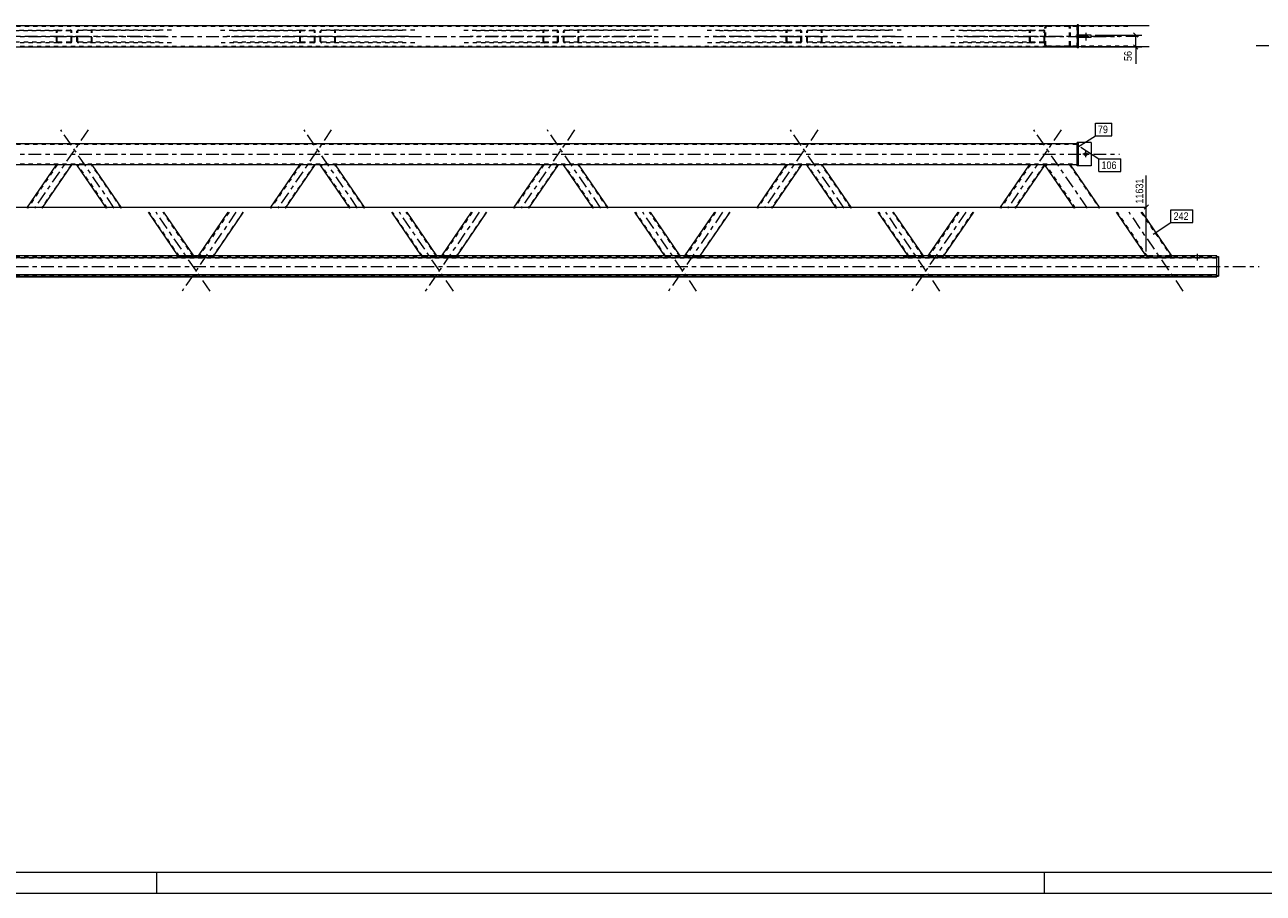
# Model space of a CAD drawing. Header units: millimetres. Extents: x 0 to 914, y 0 to 420.
# Tile 6 of 10: x 463 to 756, y 0 to 206. Entities that reach past the tile are written whole.
import ezdxf

# ---------------------------------------------------------------- set-up
doc = ezdxf.new("R2010")
doc.units = ezdxf.units.MM
for name, pattern in [('XKITLINE00', [0]), ('XKITLINE01', [4, 1, -1, 1, -1]), ('XKITLINE03', [6, 3, -1, 1, -1])]:
    doc.linetypes.add(name, pattern=pattern)
for name, color, linetype, lineweight in [('Arkusz rysunku', 3, 'Continuous', 0), ('Element', 2, 'Continuous', 0), ('Wymiar', 4, 'Continuous', 0), ('Znak elementu', 2, 'Continuous', 0), ('Śruba', 3, 'Continuous', 0)]:
    doc.layers.add(name, color=color, linetype=linetype, lineweight=lineweight)
doc.styles.add('ARIAL', font='ARIAL.TTF')

msp = doc.modelspace()

# ---------------------------------------------------------------- linework, layer by layer
at = {"layer": 'Arkusz rysunku', "linetype": 'XKITLINE00', "lineweight": 0}
for p, q in [((5, 5), (909, 5)), ((494, 0), (494, 5)), ((704, 0), (704, 5)), ((0, 0), (914, 0))]:
    msp.add_line(p, q, dxfattribs=at)
at = {"layer": 'Element', "linetype": 'XKITLINE00', "lineweight": 0}
for p, q in [((711.73, 205.36), (179.62, 205.36)), ((711.73, 205.36), (709.69, 205.36)), ((712.03, 205.61), (711.73, 205.61)), ((711.73, 205.61), (711.73, 200.11)), ((712.03, 200.11), (712.03, 205.61)), ((728.79, 205.36), (712.03, 205.36)), ((715.03, 203.16), (712.03, 203.16)), ((712.03, 202.56), (712.03, 203.16)), ((715.03, 202.56), (712.03, 202.56)), ((715.03, 202.56), (715.03, 203.16)), ((179.62, 200.36), (711.73, 200.36)), ((712.03, 200.11), (711.73, 200.11)), ((728.79, 200.36), (712.03, 200.36)), ((179.62, 177.46), (711.73, 177.46)), ((712.03, 177.71), (711.73, 177.71)), ((711.73, 172.21), (711.73, 177.71)), ((712.03, 172.21), (712.03, 177.71)), ((715.03, 177.71), (712.03, 177.71)), ((715.03, 177.71), (715.03, 172.21)), ((704.12, 172.46), (187.24, 172.46)), ((463.21, 162.21), (470.22, 172.46)), ((466.84, 162.21), (473.86, 172.46)), ((482.08, 162.21), (475.07, 172.46)), ((485.71, 162.21), (478.7, 172.46)), ((520.77, 162.21), (527.79, 172.46)), ((524.41, 162.21), (531.42, 172.46)), ((539.65, 162.21), (532.63, 172.46)), ((543.28, 162.21), (536.27, 172.46)), ((578.34, 162.21), (585.35, 172.46)), ((581.97, 162.21), (588.99, 172.46)), ((597.21, 162.21), (590.2, 172.46)), ((600.85, 162.21), (593.83, 172.46)), ((635.91, 162.21), (642.92, 172.46)), ((639.54, 162.21), (646.56, 172.46)), ((654.78, 162.21), (647.76, 172.46)), ((658.41, 162.21), (651.4, 172.46)), ((693.47, 162.21), (700.49, 172.46)), ((704.12, 172.46), (697.11, 162.21)), ((711.13, 162.21), (704.12, 172.46)), ((704.12, 172.46), (704.12, 172.46)), ((704.15, 172.46), (704.12, 172.46)), ((704.26, 172.46), (704.15, 172.46)), ((710.18, 172.46), (704.26, 172.46)), ((711.73, 172.46), (710.18, 172.46)), ((717.19, 162.21), (710.18, 172.46)), ((712.03, 172.21), (711.73, 172.21)), ((715.03, 172.21), (712.03, 172.21)), ((499.05, 150.89), (491.98, 161.21)), ((502.68, 150.89), (495.62, 161.21)), ((503.81, 150.89), (510.87, 161.21)), ((507.44, 150.89), (514.51, 161.21)), ((556.61, 150.89), (549.55, 161.21)), ((560.25, 150.89), (553.18, 161.21)), ((561.37, 150.89), (568.44, 161.21)), ((565.01, 150.89), (572.07, 161.21)), ((614.18, 150.89), (607.11, 161.21)), ((617.81, 150.89), (610.75, 161.21)), ((618.94, 150.89), (626, 161.21)), ((622.57, 150.89), (629.64, 161.21)), ((671.74, 150.89), (664.68, 161.21)), ((675.38, 150.89), (668.31, 161.21)), ((676.5, 150.89), (683.57, 161.21)), ((687.2, 161.21), (680.14, 150.89)), ((728.1, 150.89), (721.03, 161.21)), ((734.16, 150.89), (727.09, 161.21)), ((146.58, 150.49), (744.78, 150.49)), ((728.57, 150.89), (162.85, 150.89)), ((728.58, 150.89), (728.57, 150.89)), ((728.58, 150.89), (733.67, 150.89)), ((733.67, 150.89), (733.68, 150.89)), ((744.78, 150.89), (733.68, 150.89)), ((744.78, 150.49), (744.78, 150.89)), ((744.78, 146.24), (744.78, 150.74)), ((744.78, 150.74), (745.18, 150.74)), ((745.18, 150.74), (745.18, 146.08)), ((146.58, 146.49), (744.78, 146.49)), ((146.58, 146.09), (744.78, 146.09)), ((146.58, 145.93), (744.78, 145.93)), ((744.78, 145.93), (744.78, 146.49)), ((744.78, 146.24), (745.18, 146.24)), ((744.78, 146.08), (745.18, 146.08))]:
    msp.add_line(p, q, dxfattribs=at)
at = {"layer": 'Element', "linetype": 'XKITLINE01', "lineweight": 0}
for p, q in [((711.73, 205.16), (179.62, 205.16)), ((704.6, 205.36), (704.42, 205.33)), ((704.51, 205.14), (704.6, 205.16)), ((709.69, 205.36), (704.6, 205.36)), ((723.7, 205.16), (704.6, 205.16)), ((709.88, 205.33), (709.69, 205.36)), ((709.69, 205.16), (709.78, 205.14)), ((711.73, 200.36), (711.73, 205.36)), ((712.03, 205.36), (711.73, 205.36)), ((451.49, 204.36), (470.59, 204.36)), ((454.4, 204.21), (473.49, 204.21)), ((470.25, 204.17), (470.22, 204.06)), ((470.22, 201.66), (470.22, 204.06)), ((470.33, 204.27), (470.25, 204.17)), ((470.45, 204.33), (470.33, 204.27)), ((470.4, 204.06), (470.42, 204.11)), ((470.4, 201.66), (470.4, 204.06)), ((470.42, 204.11), (470.46, 204.16)), ((470.59, 204.36), (470.45, 204.33)), ((470.46, 204.16), (470.52, 204.2)), ((470.52, 204.2), (470.59, 204.21)), ((470.59, 204.36), (473.49, 204.36)), ((473.49, 204.21), (470.59, 204.21)), ((473.63, 204.33), (473.49, 204.36)), ((473.49, 204.21), (473.56, 204.2)), ((473.56, 204.2), (473.62, 204.16)), ((473.62, 204.16), (473.66, 204.11)), ((473.75, 204.27), (473.63, 204.33)), ((473.66, 204.11), (473.68, 204.06)), ((473.68, 201.66), (473.68, 204.06)), ((473.83, 204.17), (473.75, 204.27)), ((473.86, 204.06), (473.83, 204.17)), ((473.86, 201.66), (473.86, 204.06)), ((475.09, 204.17), (475.07, 204.06)), ((475.07, 201.66), (475.07, 204.06)), ((475.17, 204.27), (475.09, 204.17)), ((475.29, 204.33), (475.17, 204.27)), ((475.25, 204.06), (475.26, 204.11)), ((475.25, 201.66), (475.25, 204.06)), ((475.26, 204.11), (475.3, 204.16)), ((475.43, 204.36), (475.29, 204.33)), ((475.3, 204.16), (475.36, 204.2)), ((475.36, 204.2), (475.43, 204.21)), ((497.44, 204.36), (475.43, 204.36)), ((494.53, 204.21), (475.43, 204.21)), ((478.48, 204.33), (478.34, 204.36)), ((478.34, 204.21), (478.41, 204.2)), ((478.41, 204.2), (478.47, 204.16)), ((478.47, 204.16), (478.5, 204.11)), ((478.59, 204.27), (478.48, 204.33)), ((478.5, 204.11), (478.52, 204.06)), ((478.52, 201.66), (478.52, 204.06)), ((478.67, 204.17), (478.59, 204.27)), ((478.7, 204.06), (478.67, 204.17)), ((478.7, 201.66), (478.7, 204.06)), ((509.05, 204.36), (528.15, 204.36)), ((511.96, 204.21), (531.06, 204.21)), ((527.82, 204.17), (527.79, 204.06)), ((527.79, 201.66), (527.79, 204.06)), ((527.89, 204.27), (527.82, 204.17)), ((528.01, 204.33), (527.89, 204.27)), ((527.97, 204.06), (527.98, 204.11)), ((527.97, 201.66), (527.97, 204.06)), ((527.98, 204.11), (528.02, 204.16)), ((528.15, 204.36), (528.01, 204.33)), ((528.02, 204.16), (528.08, 204.2)), ((528.08, 204.2), (528.15, 204.21)), ((528.15, 204.36), (531.06, 204.36)), ((531.06, 204.21), (528.15, 204.21)), ((531.2, 204.33), (531.06, 204.36)), ((531.06, 204.21), (531.13, 204.2)), ((531.13, 204.2), (531.19, 204.16)), ((531.19, 204.16), (531.23, 204.11)), ((531.32, 204.27), (531.2, 204.33)), ((531.23, 204.11), (531.24, 204.06)), ((531.24, 201.66), (531.24, 204.06)), ((531.4, 204.17), (531.32, 204.27)), ((531.42, 204.06), (531.4, 204.17)), ((531.42, 201.66), (531.42, 204.06)), ((532.66, 204.17), (532.63, 204.06)), ((532.63, 201.66), (532.63, 204.06)), ((532.74, 204.27), (532.66, 204.17)), ((532.86, 204.33), (532.74, 204.27)), ((532.81, 204.06), (532.83, 204.11)), ((532.81, 201.66), (532.81, 204.06)), ((532.83, 204.11), (532.87, 204.16)), ((532.99, 204.36), (532.86, 204.33)), ((532.87, 204.16), (532.92, 204.2)), ((532.92, 204.2), (532.99, 204.21)), ((555, 204.36), (532.99, 204.36)), ((552.09, 204.21), (532.99, 204.21)), ((536.04, 204.33), (535.9, 204.36)), ((535.9, 204.21), (535.97, 204.2)), ((535.97, 204.2), (536.03, 204.16)), ((536.03, 204.16), (536.07, 204.11)), ((536.16, 204.27), (536.04, 204.33)), ((536.07, 204.11), (536.08, 204.06)), ((536.08, 201.66), (536.08, 204.06)), ((536.24, 204.17), (536.16, 204.27)), ((536.27, 204.06), (536.24, 204.17)), ((536.27, 201.66), (536.27, 204.06)), ((566.62, 204.36), (585.72, 204.36)), ((569.53, 204.21), (588.63, 204.21)), ((585.38, 204.17), (585.35, 204.06)), ((585.35, 201.66), (585.35, 204.06)), ((585.46, 204.27), (585.38, 204.17)), ((585.58, 204.33), (585.46, 204.27)), ((585.54, 204.06), (585.55, 204.11)), ((585.54, 201.66), (585.54, 204.06)), ((585.55, 204.11), (585.59, 204.16)), ((585.72, 204.36), (585.58, 204.33)), ((585.59, 204.16), (585.65, 204.2)), ((585.65, 204.2), (585.72, 204.21)), ((585.72, 204.36), (588.63, 204.36)), ((588.63, 204.21), (585.72, 204.21)), ((588.76, 204.33), (588.63, 204.36)), ((588.63, 204.21), (588.7, 204.2)), ((588.7, 204.2), (588.75, 204.16)), ((588.75, 204.16), (588.79, 204.11)), ((588.88, 204.27), (588.76, 204.33)), ((588.79, 204.11), (588.81, 204.06)), ((588.81, 201.66), (588.81, 204.06)), ((588.96, 204.17), (588.88, 204.27)), ((588.99, 204.06), (588.96, 204.17)), ((588.99, 201.66), (588.99, 204.06)), ((590.22, 204.17), (590.2, 204.06)), ((590.2, 201.66), (590.2, 204.06)), ((590.3, 204.27), (590.22, 204.17)), ((590.42, 204.33), (590.3, 204.27)), ((590.38, 204.06), (590.39, 204.11)), ((590.38, 201.66), (590.38, 204.06)), ((590.39, 204.11), (590.43, 204.16)), ((590.56, 204.36), (590.42, 204.33)), ((590.43, 204.16), (590.49, 204.2)), ((590.49, 204.2), (590.56, 204.21)), ((612.57, 204.36), (590.56, 204.36)), ((609.66, 204.21), (590.56, 204.21)), ((593.61, 204.33), (593.47, 204.36)), ((593.47, 204.21), (593.54, 204.2)), ((593.54, 204.2), (593.6, 204.16)), ((593.6, 204.16), (593.64, 204.11)), ((593.73, 204.27), (593.61, 204.33)), ((593.64, 204.11), (593.65, 204.06)), ((593.65, 201.66), (593.65, 204.06)), ((593.8, 204.17), (593.73, 204.27)), ((593.83, 204.06), (593.8, 204.17)), ((593.83, 201.66), (593.83, 204.06)), ((624.19, 204.36), (643.28, 204.36)), ((627.09, 204.21), (646.19, 204.21)), ((642.95, 204.17), (642.92, 204.06)), ((642.92, 201.66), (642.92, 204.06)), ((643.03, 204.27), (642.95, 204.17)), ((643.14, 204.33), (643.03, 204.27)), ((643.1, 204.06), (643.12, 204.11)), ((643.1, 201.66), (643.1, 204.06)), ((643.12, 204.11), (643.15, 204.16)), ((643.28, 204.36), (643.14, 204.33)), ((643.15, 204.16), (643.21, 204.2)), ((643.21, 204.2), (643.28, 204.21)), ((643.28, 204.36), (646.19, 204.36)), ((646.19, 204.21), (643.28, 204.21)), ((646.33, 204.33), (646.19, 204.36)), ((646.19, 204.21), (646.26, 204.2)), ((646.26, 204.2), (646.32, 204.16)), ((646.32, 204.16), (646.36, 204.11)), ((646.45, 204.27), (646.33, 204.33)), ((646.36, 204.11), (646.37, 204.06)), ((646.37, 201.66), (646.37, 204.06)), ((646.53, 204.17), (646.45, 204.27)), ((646.56, 204.06), (646.53, 204.17)), ((646.56, 201.66), (646.56, 204.06)), ((647.79, 204.17), (647.76, 204.06)), ((647.76, 201.66), (647.76, 204.06)), ((647.87, 204.27), (647.79, 204.17)), ((647.99, 204.33), (647.87, 204.27)), ((647.94, 204.06), (647.96, 204.11)), ((647.94, 201.66), (647.94, 204.06)), ((647.96, 204.11), (648, 204.16)), ((648.13, 204.36), (647.99, 204.33)), ((648, 204.16), (648.06, 204.2)), ((648.06, 204.2), (648.13, 204.21)), ((670.13, 204.36), (648.13, 204.36)), ((667.22, 204.21), (648.13, 204.21)), ((651.17, 204.33), (651.03, 204.36)), ((651.03, 204.21), (651.1, 204.2)), ((651.1, 204.2), (651.16, 204.16)), ((651.16, 204.16), (651.2, 204.11)), ((651.29, 204.27), (651.17, 204.33)), ((651.2, 204.11), (651.22, 204.06)), ((651.22, 201.66), (651.22, 204.06)), ((651.37, 204.17), (651.29, 204.27)), ((651.4, 204.06), (651.37, 204.17)), ((651.4, 201.66), (651.4, 204.06)), ((681.75, 204.36), (700.85, 204.36)), ((684.66, 204.21), (703.76, 204.21)), ((700.51, 204.17), (700.49, 204.06)), ((700.49, 201.66), (700.49, 204.06)), ((700.59, 204.27), (700.51, 204.17)), ((700.71, 204.33), (700.59, 204.27)), ((700.67, 204.06), (700.68, 204.11)), ((700.67, 201.66), (700.67, 204.06)), ((700.68, 204.11), (700.72, 204.16)), ((700.85, 204.36), (700.71, 204.33)), ((700.72, 204.16), (700.78, 204.2)), ((700.78, 204.2), (700.85, 204.21)), ((700.85, 204.36), (703.76, 204.36)), ((703.76, 204.21), (700.85, 204.21)), ((703.9, 204.33), (703.76, 204.36)), ((703.76, 204.21), (703.83, 204.2)), ((703.83, 204.2), (703.89, 204.16)), ((703.89, 204.16), (703.93, 204.11)), ((704.01, 204.27), (703.9, 204.33)), ((703.93, 204.11), (703.94, 204.06)), ((703.94, 201.66), (703.94, 204.06)), ((704.09, 204.17), (704.01, 204.27)), ((704.12, 204.06), (704.09, 204.17)), ((704.15, 205.1), (704.12, 204.96)), ((704.12, 200.76), (704.12, 204.96)), ((704.12, 201.66), (704.12, 204.06)), ((704.15, 205.11), (704.15, 205.1)), ((704.36, 204.96), (704.38, 205.03)), ((704.36, 200.76), (704.36, 204.96)), ((704.38, 205.03), (704.43, 205.1)), ((704.43, 205.1), (704.51, 205.14)), ((709.78, 205.14), (709.86, 205.1)), ((709.86, 205.1), (709.92, 205.03)), ((709.92, 205.03), (709.93, 204.96)), ((709.93, 200.76), (709.93, 204.96)), ((710.14, 205.1), (710.14, 205.11)), ((710.18, 204.96), (710.14, 205.1)), ((710.18, 200.76), (710.18, 204.96)), ((712.03, 203.16), (712.03, 202.56)), ((179.62, 200.56), (711.73, 200.56)), ((470.59, 201.36), (451.49, 201.36)), ((473.49, 201.51), (454.4, 201.51)), ((470.22, 201.66), (470.25, 201.54)), ((470.25, 201.54), (470.33, 201.44)), ((470.33, 201.44), (470.45, 201.38)), ((470.42, 201.6), (470.4, 201.66)), ((470.46, 201.55), (470.42, 201.6)), ((470.45, 201.38), (470.59, 201.36)), ((470.52, 201.52), (470.46, 201.55)), ((470.59, 201.51), (470.52, 201.52)), ((470.59, 201.51), (473.49, 201.51)), ((473.49, 201.36), (470.59, 201.36)), ((473.56, 201.52), (473.49, 201.51)), ((473.49, 201.36), (473.63, 201.38)), ((473.62, 201.55), (473.56, 201.52)), ((473.66, 201.6), (473.62, 201.55)), ((473.63, 201.38), (473.75, 201.44)), ((473.68, 201.66), (473.66, 201.6)), ((473.75, 201.44), (473.83, 201.54)), ((473.83, 201.54), (473.86, 201.66)), ((475.07, 201.66), (475.09, 201.54)), ((475.09, 201.54), (475.17, 201.44)), ((475.17, 201.44), (475.29, 201.38)), ((475.26, 201.6), (475.25, 201.66)), ((475.3, 201.55), (475.26, 201.6)), ((475.29, 201.38), (475.43, 201.36)), ((475.36, 201.52), (475.3, 201.55)), ((475.43, 201.51), (475.36, 201.52)), ((494.53, 201.51), (475.43, 201.51)), ((497.44, 201.36), (475.43, 201.36)), ((478.41, 201.52), (478.34, 201.51)), ((478.34, 201.36), (478.48, 201.38)), ((478.47, 201.55), (478.41, 201.52)), ((478.5, 201.6), (478.47, 201.55)), ((478.48, 201.38), (478.59, 201.44)), ((478.52, 201.66), (478.5, 201.6)), ((478.59, 201.44), (478.67, 201.54)), ((478.67, 201.54), (478.7, 201.66)), ((528.15, 201.36), (509.05, 201.36)), ((531.06, 201.51), (511.96, 201.51)), ((527.79, 201.66), (527.82, 201.54)), ((527.82, 201.54), (527.89, 201.44)), ((527.89, 201.44), (528.01, 201.38)), ((527.98, 201.6), (527.97, 201.66)), ((528.02, 201.55), (527.98, 201.6)), ((528.01, 201.38), (528.15, 201.36)), ((528.08, 201.52), (528.02, 201.55)), ((528.15, 201.51), (528.08, 201.52)), ((528.15, 201.51), (531.06, 201.51)), ((531.06, 201.36), (528.15, 201.36)), ((531.13, 201.52), (531.06, 201.51)), ((531.06, 201.36), (531.2, 201.38)), ((531.19, 201.55), (531.13, 201.52)), ((531.23, 201.6), (531.19, 201.55)), ((531.2, 201.38), (531.32, 201.44)), ((531.24, 201.66), (531.23, 201.6)), ((531.32, 201.44), (531.4, 201.54)), ((531.4, 201.54), (531.42, 201.66)), ((532.63, 201.66), (532.66, 201.54)), ((532.66, 201.54), (532.74, 201.44)), ((532.74, 201.44), (532.86, 201.38)), ((532.83, 201.6), (532.81, 201.66)), ((532.87, 201.55), (532.83, 201.6)), ((532.86, 201.38), (532.99, 201.36)), ((532.92, 201.52), (532.87, 201.55)), ((532.99, 201.51), (532.92, 201.52)), ((552.09, 201.51), (532.99, 201.51)), ((555, 201.36), (532.99, 201.36)), ((535.97, 201.52), (535.9, 201.51)), ((535.9, 201.36), (536.04, 201.38)), ((536.03, 201.55), (535.97, 201.52)), ((536.07, 201.6), (536.03, 201.55)), ((536.04, 201.38), (536.16, 201.44)), ((536.08, 201.66), (536.07, 201.6)), ((536.16, 201.44), (536.24, 201.54)), ((536.24, 201.54), (536.27, 201.66)), ((585.72, 201.36), (566.62, 201.36)), ((588.63, 201.51), (569.53, 201.51)), ((585.35, 201.66), (585.38, 201.54)), ((585.38, 201.54), (585.46, 201.44)), ((585.46, 201.44), (585.58, 201.38)), ((585.55, 201.6), (585.54, 201.66)), ((585.59, 201.55), (585.55, 201.6)), ((585.58, 201.38), (585.72, 201.36)), ((585.65, 201.52), (585.59, 201.55)), ((585.72, 201.51), (585.65, 201.52)), ((585.72, 201.51), (588.63, 201.51)), ((588.63, 201.36), (585.72, 201.36)), ((588.7, 201.52), (588.63, 201.51)), ((588.63, 201.36), (588.76, 201.38)), ((588.75, 201.55), (588.7, 201.52)), ((588.79, 201.6), (588.75, 201.55)), ((588.76, 201.38), (588.88, 201.44)), ((588.81, 201.66), (588.79, 201.6)), ((588.88, 201.44), (588.96, 201.54)), ((588.96, 201.54), (588.99, 201.66)), ((590.2, 201.66), (590.22, 201.54)), ((590.22, 201.54), (590.3, 201.44)), ((590.3, 201.44), (590.42, 201.38)), ((590.39, 201.6), (590.38, 201.66)), ((590.43, 201.55), (590.39, 201.6)), ((590.42, 201.38), (590.56, 201.36)), ((590.49, 201.52), (590.43, 201.55)), ((590.56, 201.51), (590.49, 201.52)), ((609.66, 201.51), (590.56, 201.51)), ((612.57, 201.36), (590.56, 201.36)), ((593.54, 201.52), (593.47, 201.51)), ((593.47, 201.36), (593.61, 201.38)), ((593.6, 201.55), (593.54, 201.52)), ((593.64, 201.6), (593.6, 201.55)), ((593.61, 201.38), (593.73, 201.44)), ((593.65, 201.66), (593.64, 201.6)), ((593.73, 201.44), (593.8, 201.54)), ((593.8, 201.54), (593.83, 201.66)), ((643.28, 201.36), (624.19, 201.36)), ((646.19, 201.51), (627.09, 201.51)), ((642.92, 201.66), (642.95, 201.54)), ((642.95, 201.54), (643.03, 201.44)), ((643.03, 201.44), (643.14, 201.38)), ((643.12, 201.6), (643.1, 201.66)), ((643.15, 201.55), (643.12, 201.6)), ((643.14, 201.38), (643.28, 201.36)), ((643.21, 201.52), (643.15, 201.55)), ((643.28, 201.51), (643.21, 201.52)), ((643.28, 201.51), (646.19, 201.51)), ((646.19, 201.36), (643.28, 201.36)), ((646.26, 201.52), (646.19, 201.51)), ((646.19, 201.36), (646.33, 201.38)), ((646.32, 201.55), (646.26, 201.52)), ((646.36, 201.6), (646.32, 201.55)), ((646.33, 201.38), (646.45, 201.44)), ((646.37, 201.66), (646.36, 201.6)), ((646.45, 201.44), (646.53, 201.54)), ((646.53, 201.54), (646.56, 201.66)), ((647.76, 201.66), (647.79, 201.54)), ((647.79, 201.54), (647.87, 201.44)), ((647.87, 201.44), (647.99, 201.38)), ((647.96, 201.6), (647.94, 201.66)), ((648, 201.55), (647.96, 201.6)), ((647.99, 201.38), (648.13, 201.36)), ((648.06, 201.52), (648, 201.55)), ((648.13, 201.51), (648.06, 201.52)), ((667.22, 201.51), (648.13, 201.51)), ((670.13, 201.36), (648.13, 201.36)), ((651.1, 201.52), (651.03, 201.51)), ((651.03, 201.36), (651.17, 201.38)), ((651.16, 201.55), (651.1, 201.52)), ((651.2, 201.6), (651.16, 201.55)), ((651.17, 201.38), (651.29, 201.44)), ((651.22, 201.66), (651.2, 201.6)), ((651.29, 201.44), (651.37, 201.54)), ((651.37, 201.54), (651.4, 201.66)), ((700.85, 201.36), (681.75, 201.36)), ((703.76, 201.51), (684.66, 201.51)), ((700.49, 201.66), (700.51, 201.54)), ((700.51, 201.54), (700.59, 201.44)), ((700.59, 201.44), (700.71, 201.38)), ((700.68, 201.6), (700.67, 201.66)), ((700.72, 201.55), (700.68, 201.6)), ((700.71, 201.38), (700.85, 201.36)), ((700.78, 201.52), (700.72, 201.55)), ((700.85, 201.51), (700.78, 201.52)), ((700.85, 201.51), (703.76, 201.51)), ((703.76, 201.36), (700.85, 201.36)), ((703.83, 201.52), (703.76, 201.51)), ((703.76, 201.36), (703.9, 201.38)), ((703.89, 201.55), (703.83, 201.52)), ((703.93, 201.6), (703.89, 201.55)), ((703.9, 201.38), (704.01, 201.44)), ((703.94, 201.66), (703.93, 201.6)), ((704.01, 201.44), (704.09, 201.54)), ((704.09, 201.54), (704.12, 201.66)), ((704.12, 200.76), (704.14, 200.68)), ((704.14, 200.68), (704.15, 200.6)), ((704.38, 200.68), (704.36, 200.76)), ((704.43, 200.62), (704.38, 200.68)), ((704.42, 200.39), (704.6, 200.36)), ((704.51, 200.57), (704.43, 200.62)), ((704.6, 200.56), (704.51, 200.57)), ((723.7, 200.56), (704.6, 200.56)), ((712.03, 200.36), (704.6, 200.36)), ((709.78, 200.57), (709.69, 200.56)), ((709.69, 200.36), (709.88, 200.39)), ((709.86, 200.62), (709.78, 200.57)), ((709.92, 200.68), (709.86, 200.62)), ((709.93, 200.76), (709.92, 200.68)), ((710.14, 200.6), (710.16, 200.68)), ((710.16, 200.68), (710.18, 200.76)), ((711.73, 177.26), (179.62, 177.26)), ((711.73, 177.46), (711.73, 172.46)), ((712.03, 172.21), (712.03, 177.71)), ((179.62, 172.66), (711.73, 172.66)), ((470.4, 172.46), (463.39, 162.21)), ((473.68, 172.46), (466.66, 162.21)), ((473.86, 172.46), (470.22, 172.46)), ((478.7, 172.46), (475.07, 172.46)), ((482.26, 162.21), (475.25, 172.46)), ((485.53, 162.21), (478.52, 172.46)), ((527.97, 172.46), (520.96, 162.21)), ((531.24, 172.46), (524.23, 162.21)), ((531.42, 172.46), (527.79, 172.46)), ((536.27, 172.46), (532.63, 172.46)), ((539.83, 162.21), (532.81, 172.46)), ((543.1, 162.21), (536.08, 172.46)), ((585.54, 172.46), (578.52, 162.21)), ((588.81, 172.46), (581.79, 162.21)), ((588.99, 172.46), (585.35, 172.46)), ((593.83, 172.46), (590.2, 172.46)), ((597.39, 162.21), (590.38, 172.46)), ((600.67, 162.21), (593.65, 172.46)), ((643.1, 172.46), (636.09, 162.21)), ((646.37, 172.46), (639.36, 162.21)), ((646.56, 172.46), (642.92, 172.46)), ((651.4, 172.46), (647.76, 172.46)), ((654.96, 162.21), (647.94, 172.46)), ((658.23, 162.21), (651.22, 172.46)), ((700.67, 172.46), (693.65, 162.21)), ((703.94, 172.46), (696.92, 162.21)), ((704.12, 172.46), (700.49, 172.46)), ((710.18, 172.46), (704.12, 172.46)), ((704.12, 172.46), (704.12, 172.46)), ((704.12, 172.46), (704.12, 172.46)), ((704.42, 172.46), (704.26, 172.46)), ((711.37, 162.21), (704.36, 172.46)), ((704.36, 172.46), (704.36, 172.46)), ((704.38, 172.46), (704.36, 172.46)), ((704.36, 172.46), (704.38, 172.46)), ((704.42, 172.46), (704.38, 172.46)), ((704.38, 172.46), (704.42, 172.46)), ((704.42, 172.46), (704.42, 172.46)), ((709.93, 172.46), (716.95, 162.21)), ((499.31, 150.77), (492.16, 161.21)), ((502.58, 150.77), (495.44, 161.21)), ((511.05, 161.21), (503.91, 150.77)), ((514.32, 161.21), (507.18, 150.77)), ((556.87, 150.77), (549.73, 161.21)), ((560.15, 150.77), (553, 161.21)), ((568.62, 161.21), (561.47, 150.77)), ((571.89, 161.21), (564.75, 150.77)), ((614.44, 150.77), (607.3, 161.21)), ((617.71, 150.77), (610.57, 161.21)), ((626.19, 161.21), (619.04, 150.77)), ((629.46, 161.21), (622.31, 150.77)), ((672.01, 150.77), (664.86, 161.21)), ((675.28, 150.77), (668.13, 161.21)), ((683.75, 161.21), (676.61, 150.77)), ((687.02, 161.21), (679.88, 150.77)), ((728.44, 150.74), (721.28, 161.21)), ((726.85, 161.21), (734.01, 150.74)), ((146.58, 150.73), (744.78, 150.73)), ((744.78, 150.38), (146.58, 150.38)), ((744.78, 150.33), (146.58, 150.33)), ((499.07, 150.84), (499.05, 150.89)), ((499.1, 150.85), (499.07, 150.84)), ((499.13, 150.77), (499.07, 150.84)), ((499.18, 150.85), (499.1, 150.85)), ((499.13, 150.77), (499.16, 150.77)), ((499.16, 150.77), (499.24, 150.76)), ((499.29, 150.85), (499.18, 150.85)), ((499.24, 150.76), (499.36, 150.76)), ((499.26, 150.84), (499.27, 150.85)), ((499.27, 150.85), (499.31, 150.85)), ((499.43, 150.85), (499.29, 150.85)), ((499.31, 150.85), (499.37, 150.85)), ((499.32, 150.77), (499.31, 150.77)), ((499.36, 150.77), (499.32, 150.77)), ((499.42, 150.76), (499.36, 150.77)), ((499.36, 150.76), (499.5, 150.76)), ((499.37, 150.85), (499.43, 150.85)), ((499.49, 150.76), (499.42, 150.76)), ((499.43, 150.85), (502.34, 150.85)), ((499.43, 150.85), (502.34, 150.85)), ((499.49, 150.76), (502.4, 150.76)), ((499.5, 150.76), (502.4, 150.76)), ((502.34, 150.85), (502.41, 150.85)), ((502.48, 150.85), (502.34, 150.85)), ((502.47, 150.76), (502.4, 150.76)), ((502.4, 150.76), (502.54, 150.76)), ((502.41, 150.85), (502.47, 150.85)), ((502.47, 150.85), (502.51, 150.85)), ((502.53, 150.77), (502.47, 150.76)), ((502.6, 150.85), (502.48, 150.85)), ((502.51, 150.85), (502.53, 150.84)), ((502.57, 150.77), (502.53, 150.77)), ((502.54, 150.76), (502.66, 150.76)), ((502.58, 150.77), (502.57, 150.77)), ((502.68, 150.85), (502.6, 150.85)), ((502.66, 150.76), (502.74, 150.77)), ((502.71, 150.84), (502.68, 150.89)), ((502.71, 150.84), (502.68, 150.85)), ((502.76, 150.77), (502.71, 150.84)), ((502.74, 150.77), (502.76, 150.77)), ((503.73, 150.77), (503.78, 150.84)), ((503.73, 150.77), (503.75, 150.77)), ((503.75, 150.77), (503.83, 150.76)), ((503.78, 150.84), (503.81, 150.89)), ((503.81, 150.85), (503.78, 150.84)), ((503.89, 150.85), (503.81, 150.85)), ((503.83, 150.76), (503.95, 150.76)), ((504.01, 150.85), (503.89, 150.85)), ((503.91, 150.77), (503.96, 150.84)), ((503.92, 150.77), (503.91, 150.77)), ((503.96, 150.77), (503.92, 150.77)), ((503.95, 150.76), (504.08, 150.76)), ((503.96, 150.84), (503.98, 150.85)), ((504.02, 150.76), (503.96, 150.77)), ((503.98, 150.85), (504.02, 150.85)), ((504.15, 150.85), (504.01, 150.85)), ((504.02, 150.85), (504.08, 150.85)), ((504.09, 150.76), (504.02, 150.76)), ((504.08, 150.85), (504.15, 150.85)), ((504.08, 150.76), (506.99, 150.76)), ((504.09, 150.76), (507, 150.76)), ((504.15, 150.85), (507.05, 150.85)), ((504.15, 150.85), (507.06, 150.85)), ((506.99, 150.76), (507.13, 150.76)), ((507.06, 150.76), (507, 150.76)), ((507.05, 150.85), (507.12, 150.85)), ((507.2, 150.85), (507.06, 150.85)), ((507.12, 150.77), (507.06, 150.76)), ((507.12, 150.85), (507.18, 150.85)), ((507.17, 150.77), (507.12, 150.77)), ((507.13, 150.76), (507.25, 150.76)), ((507.18, 150.77), (507.17, 150.77)), ((507.18, 150.85), (507.22, 150.85)), ((507.18, 150.77), (507.23, 150.84)), ((507.31, 150.85), (507.2, 150.85)), ((507.22, 150.85), (507.23, 150.84)), ((507.25, 150.76), (507.33, 150.77)), ((507.39, 150.85), (507.31, 150.85)), ((507.33, 150.77), (507.36, 150.77)), ((507.36, 150.77), (507.41, 150.84)), ((507.41, 150.84), (507.39, 150.85)), ((507.41, 150.84), (507.44, 150.89)), ((556.64, 150.84), (556.61, 150.89)), ((556.67, 150.85), (556.64, 150.84)), ((556.69, 150.77), (556.64, 150.84)), ((556.74, 150.85), (556.67, 150.85)), ((556.69, 150.77), (556.72, 150.77)), ((556.72, 150.77), (556.8, 150.76)), ((556.86, 150.85), (556.74, 150.85)), ((556.8, 150.76), (556.92, 150.76)), ((556.82, 150.84), (556.83, 150.85)), ((556.83, 150.85), (556.87, 150.85)), ((557, 150.85), (556.86, 150.85)), ((556.87, 150.85), (556.93, 150.85)), ((556.89, 150.77), (556.87, 150.77)), ((556.93, 150.77), (556.89, 150.77)), ((556.92, 150.76), (557.06, 150.76)), ((556.93, 150.85), (557, 150.85)), ((556.99, 150.76), (556.93, 150.77)), ((557.06, 150.76), (556.99, 150.76)), ((557, 150.85), (559.91, 150.85)), ((557, 150.85), (559.91, 150.85)), ((557.06, 150.76), (559.97, 150.76)), ((557.06, 150.76), (559.97, 150.76)), ((559.91, 150.85), (559.98, 150.85)), ((560.05, 150.85), (559.91, 150.85)), ((560.04, 150.76), (559.97, 150.76)), ((559.97, 150.76), (560.11, 150.76)), ((559.98, 150.85), (560.04, 150.85)), ((560.04, 150.85), (560.08, 150.85)), ((560.09, 150.77), (560.04, 150.76)), ((560.16, 150.85), (560.05, 150.85)), ((560.08, 150.85), (560.09, 150.84)), ((560.13, 150.77), (560.09, 150.77)), ((560.11, 150.76), (560.23, 150.76)), ((560.15, 150.77), (560.13, 150.77)), ((560.25, 150.85), (560.16, 150.85)), ((560.23, 150.76), (560.3, 150.77)), ((560.28, 150.84), (560.25, 150.89)), ((560.28, 150.84), (560.25, 150.85)), ((560.33, 150.77), (560.28, 150.84)), ((560.3, 150.77), (560.33, 150.77)), ((561.29, 150.77), (561.34, 150.84)), ((561.29, 150.77), (561.32, 150.77)), ((561.32, 150.77), (561.39, 150.76)), ((561.34, 150.84), (561.37, 150.89)), ((561.37, 150.85), (561.34, 150.84)), ((561.46, 150.85), (561.37, 150.85)), ((561.39, 150.76), (561.51, 150.76)), ((561.57, 150.85), (561.46, 150.85)), ((561.47, 150.77), (561.53, 150.84)), ((561.49, 150.77), (561.47, 150.77)), ((561.53, 150.77), (561.49, 150.77)), ((561.51, 150.76), (561.65, 150.76)), ((561.53, 150.84), (561.54, 150.85)), ((561.58, 150.76), (561.53, 150.77)), ((561.54, 150.85), (561.58, 150.85)), ((561.71, 150.85), (561.57, 150.85)), ((561.58, 150.85), (561.64, 150.85)), ((561.65, 150.76), (561.58, 150.76)), ((561.64, 150.85), (561.71, 150.85)), ((561.65, 150.76), (564.56, 150.76)), ((561.65, 150.76), (564.56, 150.76)), ((561.71, 150.85), (564.62, 150.85)), ((561.71, 150.85), (564.62, 150.85)), ((564.63, 150.76), (564.56, 150.76)), ((564.56, 150.76), (564.7, 150.76)), ((564.62, 150.85), (564.69, 150.85)), ((564.76, 150.85), (564.62, 150.85)), ((564.69, 150.77), (564.63, 150.76)), ((564.69, 150.85), (564.75, 150.85)), ((564.73, 150.77), (564.69, 150.77)), ((564.7, 150.76), (564.82, 150.76)), ((564.75, 150.77), (564.73, 150.77)), ((564.75, 150.85), (564.79, 150.85)), ((564.75, 150.77), (564.8, 150.84)), ((564.88, 150.85), (564.76, 150.85)), ((564.79, 150.85), (564.8, 150.84)), ((564.82, 150.76), (564.9, 150.77)), ((564.95, 150.85), (564.88, 150.85)), ((564.9, 150.77), (564.93, 150.77)), ((564.93, 150.77), (564.98, 150.84)), ((564.98, 150.84), (564.95, 150.85)), ((564.98, 150.84), (565.01, 150.89)), ((614.21, 150.84), (614.18, 150.89)), ((614.23, 150.85), (614.21, 150.84)), ((614.26, 150.77), (614.21, 150.84)), ((614.31, 150.85), (614.23, 150.85)), ((614.26, 150.77), (614.29, 150.77)), ((614.29, 150.77), (614.37, 150.76)), ((614.42, 150.85), (614.31, 150.85)), ((614.37, 150.76), (614.49, 150.76)), ((614.39, 150.84), (614.4, 150.85)), ((614.4, 150.85), (614.44, 150.85)), ((614.56, 150.85), (614.42, 150.85)), ((614.44, 150.85), (614.5, 150.85)), ((614.46, 150.77), (614.44, 150.77)), ((614.5, 150.77), (614.46, 150.77)), ((614.49, 150.76), (614.63, 150.76)), ((614.5, 150.85), (614.57, 150.85)), ((614.56, 150.76), (614.5, 150.77)), ((614.56, 150.85), (617.47, 150.85)), ((614.62, 150.76), (614.56, 150.76)), ((614.57, 150.85), (617.47, 150.85)), ((614.62, 150.76), (617.53, 150.76)), ((614.63, 150.76), (617.54, 150.76)), ((617.47, 150.85), (617.54, 150.85)), ((617.61, 150.85), (617.47, 150.85)), ((617.6, 150.76), (617.53, 150.76)), ((617.54, 150.85), (617.6, 150.85)), ((617.54, 150.76), (617.67, 150.76)), ((617.6, 150.85), (617.64, 150.85)), ((617.66, 150.77), (617.6, 150.76)), ((617.73, 150.85), (617.61, 150.85)), ((617.64, 150.85), (617.66, 150.84)), ((617.7, 150.77), (617.66, 150.77)), ((617.67, 150.76), (617.79, 150.76)), ((617.71, 150.77), (617.7, 150.77)), ((617.81, 150.85), (617.73, 150.85)), ((617.79, 150.76), (617.87, 150.77)), ((617.84, 150.84), (617.81, 150.89)), ((617.84, 150.84), (617.81, 150.85)), ((617.89, 150.77), (617.84, 150.84)), ((617.87, 150.77), (617.89, 150.77)), ((618.86, 150.77), (618.91, 150.84)), ((618.86, 150.77), (618.88, 150.77)), ((618.88, 150.77), (618.96, 150.76)), ((618.91, 150.84), (618.94, 150.89)), ((618.94, 150.85), (618.91, 150.84)), ((619.02, 150.85), (618.94, 150.85)), ((618.96, 150.76), (619.08, 150.76)), ((619.14, 150.85), (619.02, 150.85)), ((619.04, 150.77), (619.09, 150.84)), ((619.05, 150.77), (619.04, 150.77)), ((619.09, 150.77), (619.05, 150.77)), ((619.08, 150.76), (619.22, 150.76)), ((619.09, 150.84), (619.11, 150.85)), ((619.15, 150.76), (619.09, 150.77)), ((619.11, 150.85), (619.15, 150.85)), ((619.28, 150.85), (619.14, 150.85)), ((619.15, 150.85), (619.21, 150.85)), ((619.22, 150.76), (619.15, 150.76)), ((619.21, 150.85), (619.28, 150.85)), ((619.22, 150.76), (622.13, 150.76)), ((619.22, 150.76), (622.12, 150.76)), ((619.28, 150.85), (622.19, 150.85)), ((619.28, 150.85), (622.19, 150.85)), ((622.12, 150.76), (622.26, 150.76)), ((622.2, 150.76), (622.13, 150.76)), ((622.19, 150.85), (622.25, 150.85)), ((622.33, 150.85), (622.19, 150.85)), ((622.26, 150.77), (622.2, 150.76)), ((622.25, 150.85), (622.31, 150.85)), ((622.3, 150.77), (622.26, 150.77)), ((622.26, 150.76), (622.38, 150.76)), ((622.31, 150.77), (622.3, 150.77)), ((622.31, 150.85), (622.35, 150.85)), ((622.31, 150.77), (622.36, 150.84)), ((622.44, 150.85), (622.33, 150.85)), ((622.35, 150.85), (622.36, 150.84)), ((622.38, 150.76), (622.46, 150.77)), ((622.52, 150.85), (622.44, 150.85)), ((622.46, 150.77), (622.49, 150.77)), ((622.49, 150.77), (622.55, 150.84)), ((622.55, 150.84), (622.52, 150.85)), ((622.55, 150.84), (622.57, 150.89)), ((671.77, 150.84), (671.74, 150.89)), ((671.8, 150.85), (671.77, 150.84)), ((671.82, 150.77), (671.77, 150.84)), ((671.87, 150.85), (671.8, 150.85)), ((671.82, 150.77), (671.85, 150.77)), ((671.85, 150.77), (671.94, 150.76)), ((671.99, 150.85), (671.87, 150.85)), ((671.94, 150.76), (672.05, 150.76)), ((671.95, 150.84), (671.97, 150.85)), ((671.97, 150.85), (672.01, 150.85)), ((672.13, 150.85), (671.99, 150.85)), ((672.01, 150.85), (672.06, 150.85)), ((672.02, 150.77), (672.01, 150.77)), ((672.06, 150.77), (672.02, 150.77)), ((672.05, 150.76), (672.19, 150.76)), ((672.06, 150.85), (672.13, 150.85)), ((672.12, 150.76), (672.06, 150.77)), ((672.19, 150.76), (672.12, 150.76)), ((672.13, 150.85), (675.04, 150.85)), ((672.13, 150.85), (675.04, 150.85)), ((672.19, 150.76), (675.1, 150.76)), ((672.19, 150.76), (675.1, 150.76)), ((675.04, 150.85), (675.11, 150.85)), ((675.18, 150.85), (675.04, 150.85)), ((675.17, 150.76), (675.1, 150.76)), ((675.1, 150.76), (675.24, 150.76)), ((675.11, 150.85), (675.17, 150.85)), ((675.17, 150.85), (675.21, 150.85)), ((675.23, 150.77), (675.17, 150.76)), ((675.3, 150.85), (675.18, 150.85)), ((675.21, 150.85), (675.23, 150.84)), ((675.27, 150.77), (675.23, 150.77)), ((675.24, 150.76), (675.36, 150.76)), ((675.28, 150.77), (675.27, 150.77)), ((675.38, 150.85), (675.3, 150.85)), ((675.36, 150.76), (675.43, 150.77)), ((675.41, 150.84), (675.38, 150.89)), ((675.41, 150.84), (675.38, 150.85)), ((675.46, 150.77), (675.41, 150.84)), ((675.43, 150.77), (675.46, 150.77)), ((676.42, 150.77), (676.48, 150.84)), ((676.42, 150.77), (676.45, 150.77)), ((676.45, 150.77), (676.53, 150.76)), ((676.48, 150.84), (676.5, 150.89)), ((676.51, 150.85), (676.48, 150.84)), ((676.59, 150.85), (676.51, 150.85)), ((676.53, 150.76), (676.64, 150.76)), ((676.71, 150.85), (676.59, 150.85)), ((676.61, 150.77), (676.66, 150.84)), ((676.62, 150.77), (676.61, 150.77)), ((676.66, 150.77), (676.62, 150.77)), ((676.64, 150.76), (676.78, 150.76)), ((676.66, 150.84), (676.67, 150.85)), ((676.72, 150.76), (676.66, 150.77)), ((676.67, 150.85), (676.71, 150.85)), ((676.71, 150.85), (676.77, 150.85)), ((676.85, 150.85), (676.71, 150.85)), ((676.79, 150.76), (676.72, 150.76)), ((676.77, 150.85), (676.84, 150.85)), ((676.78, 150.76), (679.69, 150.76)), ((676.79, 150.76), (679.69, 150.76)), ((676.84, 150.85), (679.75, 150.85)), ((676.85, 150.85), (679.75, 150.85)), ((679.76, 150.76), (679.69, 150.76)), ((679.69, 150.76), (679.83, 150.76)), ((679.75, 150.85), (679.82, 150.85)), ((679.89, 150.85), (679.75, 150.85)), ((679.82, 150.77), (679.76, 150.76)), ((679.82, 150.85), (679.88, 150.85)), ((679.86, 150.77), (679.82, 150.77)), ((679.83, 150.76), (679.95, 150.76)), ((679.88, 150.77), (679.86, 150.77)), ((679.88, 150.85), (679.92, 150.85)), ((679.88, 150.77), (679.93, 150.84)), ((680.01, 150.85), (679.89, 150.85)), ((679.92, 150.85), (679.93, 150.84)), ((679.95, 150.76), (680.03, 150.77)), ((680.09, 150.85), (680.01, 150.85)), ((680.03, 150.77), (680.06, 150.77)), ((680.06, 150.77), (680.11, 150.84)), ((680.11, 150.84), (680.09, 150.85)), ((680.11, 150.84), (680.14, 150.89)), ((728.11, 150.87), (728.1, 150.89)), ((728.14, 150.88), (728.11, 150.87)), ((728.2, 150.74), (728.11, 150.87)), ((728.24, 150.88), (728.14, 150.88)), ((728.2, 150.74), (728.24, 150.74)), ((728.4, 150.88), (728.24, 150.88)), ((728.24, 150.74), (728.35, 150.73)), ((728.35, 150.87), (728.37, 150.88)), ((728.44, 150.74), (728.35, 150.87)), ((728.35, 150.73), (728.51, 150.73)), ((728.37, 150.88), (728.42, 150.88)), ((728.57, 150.89), (728.4, 150.88)), ((728.42, 150.88), (728.5, 150.88)), ((728.46, 150.74), (728.44, 150.74)), ((728.51, 150.74), (728.46, 150.74)), ((728.5, 150.88), (728.59, 150.88)), ((728.59, 150.73), (728.51, 150.74)), ((728.51, 150.73), (728.69, 150.73)), ((733.68, 150.89), (728.57, 150.89)), ((728.59, 150.88), (733.68, 150.88)), ((728.69, 150.73), (728.59, 150.73)), ((728.69, 150.73), (733.78, 150.73)), ((728.69, 150.73), (733.78, 150.73)), ((733.68, 150.89), (733.86, 150.88)), ((733.68, 150.88), (733.77, 150.88)), ((733.77, 150.88), (733.85, 150.88)), ((733.87, 150.73), (733.78, 150.73)), ((733.78, 150.73), (733.97, 150.73)), ((733.85, 150.88), (733.9, 150.88)), ((734.02, 150.88), (733.86, 150.88)), ((733.95, 150.74), (733.87, 150.73)), ((733.9, 150.88), (733.92, 150.87)), ((734.01, 150.74), (733.92, 150.87)), ((734, 150.74), (733.95, 150.74)), ((733.97, 150.73), (734.12, 150.73)), ((734.01, 150.74), (734, 150.74)), ((734.13, 150.88), (734.02, 150.88)), ((734.12, 150.73), (734.22, 150.74)), ((734.17, 150.87), (734.13, 150.88)), ((734.17, 150.87), (734.16, 150.89)), ((734.26, 150.74), (734.17, 150.87)), ((734.22, 150.74), (734.26, 150.74)), ((744.78, 146.08), (744.78, 150.74)), ((745.18, 150.58), (744.78, 150.58)), ((744.78, 146.49), (744.78, 150.49)), ((146.58, 146.43), (744.78, 146.43)), ((146.58, 146.33), (744.78, 146.33)), ((744.78, 146.09), (744.78, 146.08))]:
    msp.add_line(p, q, dxfattribs=at)
at = {"layer": 'Element', "linetype": 'XKITLINE03', "lineweight": 0}
for p, q in [((169.62, 202.86), (721.73, 202.86)), ((477.69, 202.86), (452.94, 202.86)), ((495.98, 202.86), (471.24, 202.86)), ((535.25, 202.86), (510.51, 202.86)), ((553.55, 202.86), (528.8, 202.86)), ((592.82, 202.86), (568.07, 202.86)), ((611.11, 202.86), (586.37, 202.86)), ((650.38, 202.86), (625.64, 202.86)), ((668.68, 202.86), (643.93, 202.86)), ((707.95, 202.86), (683.21, 202.86)), ((726.25, 202.86), (701.5, 202.86)), ((754.13, 200.72), (774.13, 200.72)), ((477.69, 180.71), (465.02, 162.21)), ((483.9, 162.21), (471.24, 180.71)), ((535.25, 180.71), (522.59, 162.21)), ((541.46, 162.21), (528.8, 180.71)), ((592.82, 180.71), (580.16, 162.21)), ((599.03, 162.21), (586.37, 180.71)), ((650.38, 180.71), (637.72, 162.21)), ((656.6, 162.21), (643.93, 180.71)), ((707.95, 180.71), (695.29, 162.21)), ((714.16, 162.21), (701.5, 180.71)), ((169.62, 174.96), (721.73, 174.96)), ((506.57, 142.55), (493.8, 161.21)), ((512.69, 161.21), (499.92, 142.55)), ((564.13, 142.55), (551.37, 161.21)), ((570.25, 161.21), (557.49, 142.55)), ((621.7, 142.55), (608.93, 161.21)), ((627.82, 161.21), (615.05, 142.55)), ((679.26, 142.55), (666.5, 161.21)), ((685.39, 161.21), (672.62, 142.55)), ((736.83, 142.55), (724.06, 161.21)), ((136.58, 148.41), (754.78, 148.41))]:
    msp.add_line(p, q, dxfattribs=at)
at = {"layer": 'Element', "linetype": 'XKITLINE01', "lineweight": 0}
for centre, start, end in [((704.55, 204.9), 107.4052, 151.6674), ((709.74, 204.9), 28.3424, 72.6046), ((704.55, 200.82), 208.3424, 252.6046), ((709.74, 200.82), 287.4052, 331.6674)]:
    msp.add_arc(centre, 0.451, start, end, dxfattribs=at)
at = {"layer": 'Wymiar', "linetype": 'XKITLINE00', "lineweight": 0}
for p, q in [((716.03, 203.16), (727.06, 203.16)), ((725.11, 203.67), (726.13, 202.65)), ((725.62, 200.36), (725.62, 203.16)), ((712.73, 200.36), (727.06, 200.36)), ((725.11, 200.87), (726.13, 199.85)), ((725.62, 200.36), (725.62, 196.34)), ((725.62, 200.36), (725.62, 196.34)), ((728.1, 151.89), (728.1, 169.92)), ((146.58, 162.43), (728.1, 162.43)), ((728.61, 162.94), (727.59, 161.92))]:
    msp.add_line(p, q, dxfattribs=at)
at = {"layer": 'Znak elementu', "linetype": 'XKITLINE00', "lineweight": 0}
for p, q in [((716.05, 182.34), (719.92, 182.34)), ((716.05, 179.34), (716.05, 182.34)), ((719.92, 179.34), (719.92, 182.34)), ((711.81, 176.59), (716.05, 179.34)), ((716.05, 179.34), (719.92, 179.34)), ((712.65, 176.59), (716.89, 173.85)), ((716.89, 173.85), (722.09, 173.85)), ((716.89, 170.85), (716.89, 173.85)), ((722.09, 170.85), (722.09, 173.85)), ((716.89, 170.85), (722.09, 170.85)), ((733.95, 161.79), (739.15, 161.79)), ((733.95, 158.79), (733.95, 161.79)), ((739.15, 158.79), (739.15, 161.79)), ((729.71, 156.05), (733.95, 158.79)), ((733.95, 158.79), (739.15, 158.79))]:
    msp.add_line(p, q, dxfattribs=at)
at = {"layer": 'Śruba', "linetype": 'XKITLINE00', "lineweight": 0}
for p, q in [((713.43, 203.16), (713.43, 202.56)), ((713.78, 203.66), (713.78, 201.91)), ((714.13, 203.16), (714.13, 202.56)), ((714.48, 174.96), (713.08, 174.96)), ((713.78, 174.26), (713.78, 175.66)), ((740.18, 151.4), (740.18, 149.9)), ((740.18, 151.31), (740.18, 149.81))]:
    msp.add_line(p, q, dxfattribs=at)
msp.add_circle((713.78, 174.96), 0.35, dxfattribs=at)

# ---------------------------------------------------------------- texts
at = {"layer": 'Wymiar', "style": 'ARIAL', "width": 0.85}
for s, p in [('56', (724.66, 197.01)), ('11631', (727.38, 163.25))]:
    msp.add_text(s, height=1.8, rotation=90.0002, dxfattribs=at).set_placement(p)
at = {"layer": 'Znak elementu', "style": 'ARIAL', "width": 0.85}
for s, p in [('79', (716.65, 179.94)), ('106', (717.49, 171.45)), ('242', (734.55, 159.39))]:
    msp.add_text(s, height=1.8, dxfattribs=at).set_placement(p)

doc.saveas('drawing.dxf')
